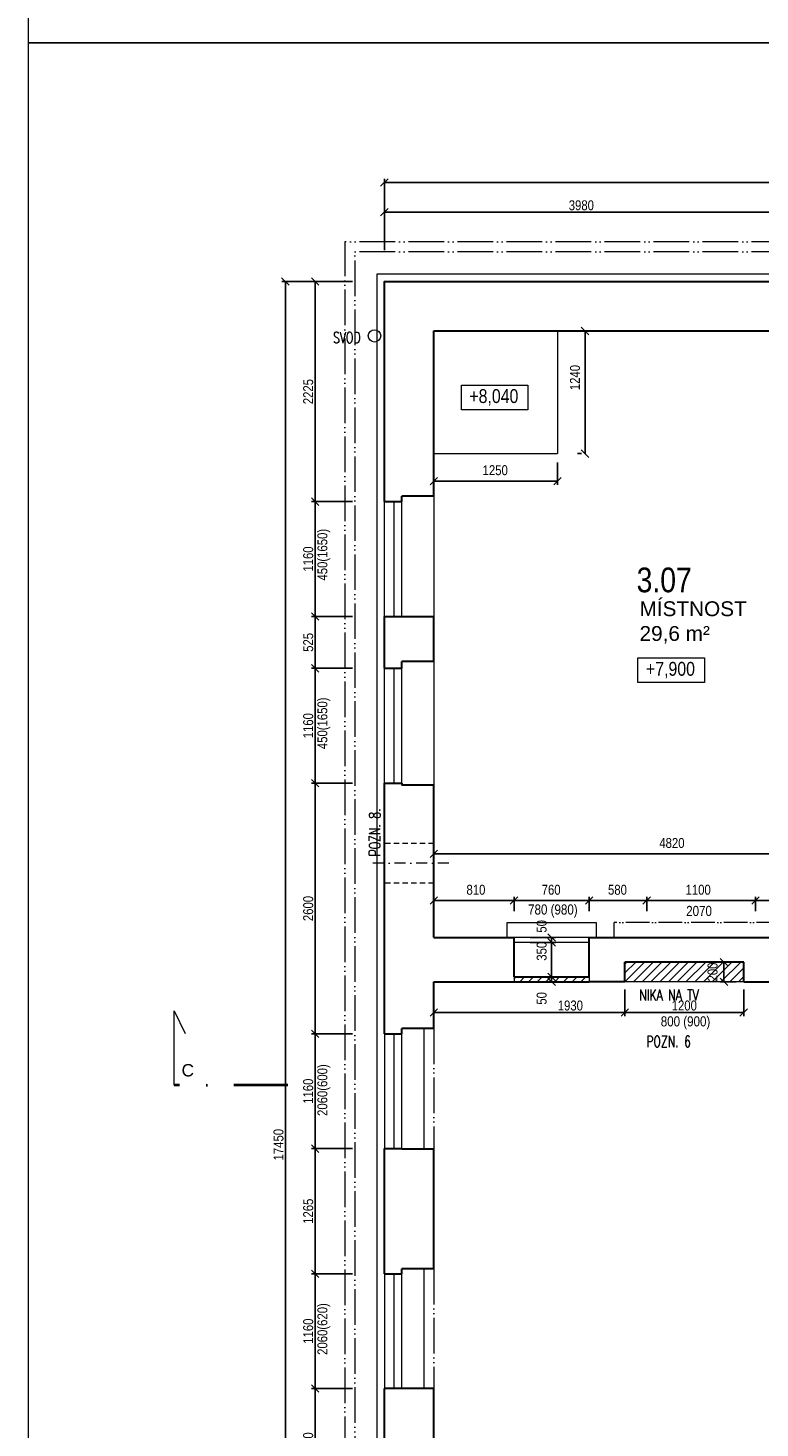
# Model space of a CAD drawing. Header units: millimetres. Extents: x -300958 to -108039, y 30118 to 292543.
# Tile 81 of 256: x -268233 to -260838, y 143231 to 157382. Entities that reach past the tile are written whole.
import ezdxf
from ezdxf.enums import TextEntityAlignment as Align

# ---------------------------------------------------------------- set-up
doc = ezdxf.new("R2010")
doc.units = ezdxf.units.MM
doc.header["$MEASUREMENT"] = 0
for name, pattern in [('ACAD_ISO05W100', [33, 24, -3, 0, -3, 0, -3]), ('DGN Style 2', [879.857395, 527.914437, -351.942958]), ('DGN Style 4', [1094.119168, 546.717885, -273.358943, 0.683397, -273.358943])]:
    doc.linetypes.add(name, pattern=pattern)
doc.layers.get('0').update_dxf_attribs({"lineweight": 13})
doc.layers.get('Defpoints').update_dxf_attribs({"color": 3, "lineweight": 13})
for name, color, linetype, lineweight in [('BOURÁNÍ', 40, 'Continuous', 13), ('dims', 7, 'Continuous', 9), ('legenda', 7, 'Continuous', 13), ('Materiály', 1, 'Continuous', 13), ('popis', 7, 'Continuous', 9), ('RAMECEK', 7, 'Continuous', 0), ('rez', 7, 'Continuous', 13), ('tenka', 7, 'Continuous', 13), ('texts', 3, 'Continuous', 30), ('výškové kóty', 7, 'Continuous', 13), ('walls', 7, 'Continuous', 13)]:
    doc.layers.add(name, color=color, linetype=linetype, lineweight=lineweight)
doc.styles.add('GENERATED_STYLE_8', font='arial.ttf')
doc.styles.get("Standard").update_dxf_attribs({"font": 'txt.shx'})
doc.styles.add('STYLE-0', font='ARIALN.TTF')
doc.styles.add('Style-Arial', font='arial.ttf')
doc.dimstyles.new('arch', dxfattribs={"dimscale": 50, "dimtxt": 2.5, "dimasz": 2.5, "dimexe": 1.25, "dimexo": 0.9, "dimtad": 1, "dimdec": 0, "dimtxsty": 'STYLE-0', "dimblk": 'ARCHTICK', "dimcen": 2.5, "dimadec": 0, "dimazin": 0, "dimtfac": 1, "dimtdec": 0, "dimtmove": 2, "dimatfit": 3, "dimldrblk": 'ARCHTICK', "dimfxl": 0, "dimarcsym": 0})

# ---------------------------------------------------------------- blocks, each defined once
blk = doc.blocks.new('*U49')
at = {"layer": 'RAMECEK', "linetype": 'Continuous', "lineweight": 0, "flags": 128}
blk.add_lwpolyline([(-15750, -11138), (15750, -11138), (15750, 11137), (-15750, 11137)], close=True, dxfattribs=at)
blk = doc.blocks.new('_ArchTick')
at = {"color": 0, "linetype": 'ByBlock', "flags": 128}
blk.add_lwpolyline([(-0.5, -0.5), (0.5, 0.5)], dxfattribs=at)
blk = doc.blocks.new('*D371')
at = {"layer": 'Defpoints', "color": 0, "linetype": 'Continuous'}
for p in [(-260883, 148562), (-261983, 148381), (-260883, 148381)]:
    blk.add_point(p, dxfattribs=at)
at = {"layer": 'dims', "color": 0, "linetype": 'Continuous', "lineweight": -2}
for p, q in [((-261983, 148456), (-261983, 148599)), ((-260883, 148456), (-260883, 148599)), ((-261983, 148562), (-260883, 148562))]:
    blk.add_line(p, q, dxfattribs=at)
at = {"layer": 'dims', "color": 0, "linetype": 'Continuous', "lineweight": -2, "xscale": 75, "yscale": 75, "zscale": 75, "rotation": 180}
blk.add_blockref('_ArchTick', (-261983, 148562), dxfattribs=at)
at = {"layer": 'dims', "color": 0, "linetype": 'Continuous', "lineweight": -2, "xscale": 75, "yscale": 75, "zscale": 75}
blk.add_blockref('_ArchTick', (-260883, 148562), dxfattribs=at)
at = {"layer": 'dims', "color": 0, "linetype": 'Continuous', "insert": (-261463, 148671), "char_height": 100, "attachment_point": 5, "style": 'STYLE-0'}
blk.add_mtext('1100', dxfattribs=at)
blk = doc.blocks.new('*D373')
at = {"layer": 'Defpoints', "color": 0, "linetype": 'Continuous'}
for p in [(-261983, 148562), (-262563, 148381), (-261983, 148381)]:
    blk.add_point(p, dxfattribs=at)
at = {"layer": 'dims', "color": 0, "linetype": 'Continuous', "lineweight": -2}
for p, q in [((-262563, 148456), (-262563, 148599)), ((-261983, 148456), (-261983, 148599)), ((-262563, 148562), (-261983, 148562))]:
    blk.add_line(p, q, dxfattribs=at)
at = {"layer": 'dims', "color": 0, "linetype": 'Continuous', "lineweight": -2, "xscale": 75, "yscale": 75, "zscale": 75, "rotation": 180}
blk.add_blockref('_ArchTick', (-262563, 148562), dxfattribs=at)
at = {"layer": 'dims', "color": 0, "linetype": 'Continuous', "lineweight": -2, "xscale": 75, "yscale": 75, "zscale": 75}
blk.add_blockref('_ArchTick', (-261983, 148562), dxfattribs=at)
at = {"layer": 'dims', "color": 0, "linetype": 'Continuous', "insert": (-262278, 148671), "char_height": 100, "attachment_point": 5, "style": 'STYLE-0'}
blk.add_mtext('580', dxfattribs=at)
blk = doc.blocks.new('*D374')
at = {"layer": 'Defpoints', "color": 0, "linetype": 'Continuous'}
for p in [(-262563, 148562), (-263323, 148381), (-262563, 148381)]:
    blk.add_point(p, dxfattribs=at)
at = {"layer": 'dims', "color": 0, "linetype": 'Continuous', "lineweight": -2}
for p, q in [((-263323, 148456), (-263323, 148599)), ((-262563, 148456), (-262563, 148599)), ((-263323, 148562), (-262563, 148562))]:
    blk.add_line(p, q, dxfattribs=at)
at = {"layer": 'dims', "color": 0, "linetype": 'Continuous', "lineweight": -2, "xscale": 75, "yscale": 75, "zscale": 75, "rotation": 180}
blk.add_blockref('_ArchTick', (-263323, 148562), dxfattribs=at)
at = {"layer": 'dims', "color": 0, "linetype": 'Continuous', "lineweight": -2, "xscale": 75, "yscale": 75, "zscale": 75}
blk.add_blockref('_ArchTick', (-262563, 148562), dxfattribs=at)
at = {"layer": 'dims', "color": 0, "linetype": 'Continuous', "insert": (-262948, 148671), "char_height": 100, "attachment_point": 5, "style": 'STYLE-0'}
blk.add_mtext('760', dxfattribs=at)
blk = doc.blocks.new('*D375')
at = {"layer": 'Defpoints', "color": 0, "linetype": 'Continuous'}
for p in [(-263323, 148562), (-264133, 148381), (-263323, 148381)]:
    blk.add_point(p, dxfattribs=at)
at = {"layer": 'dims', "color": 0, "linetype": 'Continuous', "lineweight": -2}
for p, q in [((-264133, 148456), (-264133, 148599)), ((-263323, 148456), (-263323, 148599)), ((-264133, 148562), (-263323, 148562))]:
    blk.add_line(p, q, dxfattribs=at)
at = {"layer": 'dims', "color": 0, "linetype": 'Continuous', "lineweight": -2, "xscale": 75, "yscale": 75, "zscale": 75, "rotation": 180}
blk.add_blockref('_ArchTick', (-264133, 148562), dxfattribs=at)
at = {"layer": 'dims', "color": 0, "linetype": 'Continuous', "lineweight": -2, "xscale": 75, "yscale": 75, "zscale": 75}
blk.add_blockref('_ArchTick', (-263323, 148562), dxfattribs=at)
at = {"layer": 'dims', "color": 0, "linetype": 'Continuous', "insert": (-263708, 148671), "char_height": 100, "attachment_point": 5, "style": 'STYLE-0'}
blk.add_mtext('810', dxfattribs=at)
blk = doc.blocks.new('*D376')
at = {"layer": 'Defpoints', "color": 0, "linetype": 'Continuous'}
for p in [(-259313, 148562), (-260883, 148381), (-259313, 148381)]:
    blk.add_point(p, dxfattribs=at)
at = {"layer": 'dims', "color": 0, "linetype": 'Continuous', "lineweight": -2}
for p, q in [((-260883, 148456), (-260883, 148599)), ((-259313, 148456), (-259313, 148599)), ((-260883, 148562), (-259313, 148562))]:
    blk.add_line(p, q, dxfattribs=at)
at = {"layer": 'dims', "color": 0, "linetype": 'Continuous', "lineweight": -2, "xscale": 75, "yscale": 75, "zscale": 75, "rotation": 180}
blk.add_blockref('_ArchTick', (-260883, 148562), dxfattribs=at)
at = {"layer": 'dims', "color": 0, "linetype": 'Continuous', "lineweight": -2, "xscale": 75, "yscale": 75, "zscale": 75}
blk.add_blockref('_ArchTick', (-259313, 148562), dxfattribs=at)
at = {"layer": 'dims', "color": 0, "linetype": 'Continuous', "insert": (-260103, 148671), "char_height": 100, "attachment_point": 5, "style": 'STYLE-0'}
blk.add_mtext('1570', dxfattribs=at)
blk = doc.blocks.new('*D395')
at = {"layer": 'Defpoints', "color": 0, "linetype": 'Continuous'}
for p in [(-259313, 149035), (-264133, 148854), (-259313, 148854)]:
    blk.add_point(p, dxfattribs=at)
at = {"layer": 'dims', "color": 0, "linetype": 'Continuous', "lineweight": -2}
for p, q in [((-264133, 148929), (-264133, 149072)), ((-264133, 149035), (-259313, 149035)), ((-259313, 148929), (-259313, 149072))]:
    blk.add_line(p, q, dxfattribs=at)
at = {"layer": 'dims', "color": 0, "linetype": 'Continuous', "lineweight": -2, "xscale": 75, "yscale": 75, "zscale": 75, "rotation": 180}
blk.add_blockref('_ArchTick', (-264133, 149035), dxfattribs=at)
at = {"layer": 'dims', "color": 0, "linetype": 'Continuous', "lineweight": -2, "xscale": 75, "yscale": 75, "zscale": 75}
blk.add_blockref('_ArchTick', (-259313, 149035), dxfattribs=at)
at = {"layer": 'dims', "color": 0, "linetype": 'Continuous', "insert": (-261728, 149144), "char_height": 100, "attachment_point": 5, "style": 'STYLE-0'}
blk.add_mtext('4820', dxfattribs=at)
blk = doc.blocks.new('*D397')
at = {"layer": 'Defpoints', "color": 0, "linetype": 'Continuous'}
for p in [(-264133, 153067), (-262883, 153067), (-262883, 152803)]:
    blk.add_point(p, dxfattribs=at)
at = {"layer": 'dims', "color": 0, "linetype": 'Continuous', "lineweight": -2}
for p, q in [((-264133, 152992), (-264133, 152766)), ((-262883, 152992), (-262883, 152766)), ((-264133, 152803), (-262883, 152803))]:
    blk.add_line(p, q, dxfattribs=at)
at = {"layer": 'dims', "color": 0, "linetype": 'Continuous', "lineweight": -2, "xscale": 75, "yscale": 75, "zscale": 75, "rotation": 180}
blk.add_blockref('_ArchTick', (-264133, 152803), dxfattribs=at)
at = {"layer": 'dims', "color": 0, "linetype": 'Continuous', "lineweight": -2, "xscale": 75, "yscale": 75, "zscale": 75}
blk.add_blockref('_ArchTick', (-262883, 152803), dxfattribs=at)
at = {"layer": 'dims', "color": 0, "linetype": 'Continuous', "insert": (-263513, 152912), "char_height": 100, "attachment_point": 5, "style": 'STYLE-0'}
blk.add_mtext('1250', dxfattribs=at)
blk = doc.blocks.new('*D406')
at = {"layer": 'Defpoints', "color": 0, "linetype": 'Continuous'}
for p in [(-262898, 154320), (-262606, 154320), (-262606, 153080)]:
    blk.add_point(p, dxfattribs=at)
at = {"layer": 'dims', "color": 0, "linetype": 'Continuous', "lineweight": -2}
for p, q in [((-262823, 154320), (-262568, 154320)), ((-262606, 153080), (-262606, 154320)), ((-262681, 153080), (-262643, 153080))]:
    blk.add_line(p, q, dxfattribs=at)
at = {"layer": 'dims', "color": 0, "linetype": 'Continuous', "lineweight": -2, "xscale": 75, "yscale": 75, "zscale": 75}
for p, rotation in [((-262606, 154320), 90), ((-262606, 153080), 270)]:
    blk.add_blockref('_ArchTick', p, dxfattribs=dict(at, rotation=rotation))
at = {"layer": 'dims', "color": 0, "linetype": 'Continuous', "insert": (-262707, 153849), "char_height": 100, "attachment_point": 5, "rotation": 90, "style": 'STYLE-0'}
blk.add_mtext('1240', dxfattribs=at)
blk = doc.blocks.new('*D439')
at = {"layer": 'Defpoints', "color": 0, "linetype": 'Continuous'}
for p in [(-263235, 147790), (-262943, 147790), (-262943, 147740)]:
    blk.add_point(p, dxfattribs=at)
at = {"layer": 'dims', "color": 0, "linetype": 'Continuous', "lineweight": -2}
for p, q in [((-263160, 147790), (-262905, 147790)), ((-262943, 147740), (-262943, 147790)), ((-263018, 147740), (-262980, 147740))]:
    blk.add_line(p, q, dxfattribs=at)
at = {"layer": 'dims', "color": 0, "linetype": 'Continuous', "lineweight": -2, "xscale": 75, "yscale": 75, "zscale": 75}
for p, rotation in [((-262943, 147790), 90), ((-262943, 147740), 270)]:
    blk.add_blockref('_ArchTick', p, dxfattribs=dict(at, rotation=rotation))
at = {"layer": 'dims', "color": 0, "linetype": 'Continuous', "insert": (-263044, 147574), "char_height": 100, "attachment_point": 5, "rotation": 90, "style": 'STYLE-0'}
blk.add_mtext('50', dxfattribs=at)
blk = doc.blocks.new('*D440')
at = {"layer": 'Defpoints', "color": 0, "linetype": 'Continuous'}
for p in [(-263235, 148190), (-262943, 148190), (-262943, 148140)]:
    blk.add_point(p, dxfattribs=at)
at = {"layer": 'dims', "color": 0, "linetype": 'Continuous', "lineweight": -2}
for p, q in [((-263160, 148190), (-262905, 148190)), ((-262943, 148140), (-262943, 148190)), ((-263018, 148140), (-262980, 148140))]:
    blk.add_line(p, q, dxfattribs=at)
at = {"layer": 'dims', "color": 0, "linetype": 'Continuous', "lineweight": -2, "xscale": 75, "yscale": 75, "zscale": 75}
for p, rotation in [((-262943, 148190), 90), ((-262943, 148140), 270)]:
    blk.add_blockref('_ArchTick', p, dxfattribs=dict(at, rotation=rotation))
at = {"layer": 'dims', "color": 0, "linetype": 'Continuous', "insert": (-263044, 148302), "char_height": 100, "attachment_point": 5, "rotation": 90, "style": 'STYLE-0'}
blk.add_mtext('50', dxfattribs=at)
blk = doc.blocks.new('*D441')
at = {"layer": 'Defpoints', "color": 0, "linetype": 'Continuous'}
for p in [(-263235, 148140), (-262943, 148140), (-262943, 147790)]:
    blk.add_point(p, dxfattribs=at)
at = {"layer": 'dims', "color": 0, "linetype": 'Continuous', "lineweight": -2}
for p, q in [((-263160, 148140), (-262905, 148140)), ((-262943, 147790), (-262943, 148140)), ((-263018, 147790), (-262980, 147790))]:
    blk.add_line(p, q, dxfattribs=at)
at = {"layer": 'dims', "color": 0, "linetype": 'Continuous', "lineweight": -2, "xscale": 75, "yscale": 75, "zscale": 75}
for p, rotation in [((-262943, 148140), 90), ((-262943, 147790), 270)]:
    blk.add_blockref('_ArchTick', p, dxfattribs=dict(at, rotation=rotation))
at = {"layer": 'dims', "color": 0, "linetype": 'Continuous', "insert": (-263044, 148050), "char_height": 100, "attachment_point": 5, "rotation": 90, "style": 'STYLE-0'}
blk.add_mtext('350', dxfattribs=at)
blk = doc.blocks.new('*D677')
at = {"layer": 'Defpoints', "color": 0, "linetype": 'Continuous'}
for p in [(-264879, 154820), (-265333, 152595), (-264879, 152595)]:
    blk.add_point(p, dxfattribs=at)
at = {"layer": 'dims', "color": 0, "linetype": 'Continuous', "lineweight": -2}
for p, q in [((-264954, 154820), (-265370, 154820)), ((-265333, 154820), (-265333, 152595)), ((-264954, 152595), (-265370, 152595))]:
    blk.add_line(p, q, dxfattribs=at)
at = {"layer": 'dims', "color": 0, "linetype": 'Continuous', "lineweight": -2, "xscale": 75, "yscale": 75, "zscale": 75}
for p, rotation in [((-265333, 154820), 90), ((-265333, 152595), 270)]:
    blk.add_blockref('_ArchTick', p, dxfattribs=dict(at, rotation=rotation))
at = {"layer": 'dims', "color": 0, "linetype": 'Continuous', "insert": (-265402, 153707), "char_height": 100, "attachment_point": 5, "rotation": 90, "style": 'STYLE-0'}
blk.add_mtext('2225', dxfattribs=at)
blk = doc.blocks.new('*D678')
at = {"layer": 'Defpoints', "color": 0, "linetype": 'Continuous'}
for p in [(-264879, 152595), (-265333, 151435), (-264879, 151435)]:
    blk.add_point(p, dxfattribs=at)
at = {"layer": 'dims', "color": 0, "linetype": 'Continuous', "lineweight": -2}
for p, q in [((-264954, 152595), (-265370, 152595)), ((-265333, 152595), (-265333, 151435)), ((-264954, 151435), (-265370, 151435))]:
    blk.add_line(p, q, dxfattribs=at)
at = {"layer": 'dims', "color": 0, "linetype": 'Continuous', "lineweight": -2, "xscale": 75, "yscale": 75, "zscale": 75}
for p, rotation in [((-265333, 152595), 90), ((-265333, 151435), 270)]:
    blk.add_blockref('_ArchTick', p, dxfattribs=dict(at, rotation=rotation))
at = {"layer": 'dims', "color": 0, "linetype": 'Continuous', "insert": (-265402, 152015), "char_height": 100, "attachment_point": 5, "rotation": 90, "style": 'STYLE-0'}
blk.add_mtext('1160', dxfattribs=at)
blk = doc.blocks.new('*D679')
at = {"layer": 'Defpoints', "color": 0, "linetype": 'Continuous'}
for p in [(-264879, 151435), (-265333, 150910), (-264879, 150910)]:
    blk.add_point(p, dxfattribs=at)
at = {"layer": 'dims', "color": 0, "linetype": 'Continuous', "lineweight": -2}
for p, q in [((-264954, 151435), (-265370, 151435)), ((-265333, 151435), (-265333, 150910)), ((-264954, 150910), (-265370, 150910))]:
    blk.add_line(p, q, dxfattribs=at)
at = {"layer": 'dims', "color": 0, "linetype": 'Continuous', "lineweight": -2, "xscale": 75, "yscale": 75, "zscale": 75}
for p, rotation in [((-265333, 151435), 90), ((-265333, 150910), 270)]:
    blk.add_blockref('_ArchTick', p, dxfattribs=dict(at, rotation=rotation))
at = {"layer": 'dims', "color": 0, "linetype": 'Continuous', "insert": (-265402, 151172), "char_height": 100, "attachment_point": 5, "rotation": 90, "style": 'STYLE-0'}
blk.add_mtext('525', dxfattribs=at)
blk = doc.blocks.new('*D680')
at = {"layer": 'Defpoints', "color": 0, "linetype": 'Continuous'}
for p in [(-264879, 150910), (-265333, 149750), (-264879, 149750)]:
    blk.add_point(p, dxfattribs=at)
at = {"layer": 'dims', "color": 0, "linetype": 'Continuous', "lineweight": -2}
for p, q in [((-264954, 150910), (-265370, 150910)), ((-265333, 150910), (-265333, 149750)), ((-264954, 149750), (-265370, 149750))]:
    blk.add_line(p, q, dxfattribs=at)
at = {"layer": 'dims', "color": 0, "linetype": 'Continuous', "lineweight": -2, "xscale": 75, "yscale": 75, "zscale": 75}
for p, rotation in [((-265333, 150910), 90), ((-265333, 149750), 270)]:
    blk.add_blockref('_ArchTick', p, dxfattribs=dict(at, rotation=rotation))
at = {"layer": 'dims', "color": 0, "linetype": 'Continuous', "insert": (-265402, 150330), "char_height": 100, "attachment_point": 5, "rotation": 90, "style": 'STYLE-0'}
blk.add_mtext('1160', dxfattribs=at)
blk = doc.blocks.new('*D681')
at = {"layer": 'Defpoints', "color": 0, "linetype": 'Continuous'}
for p in [(-264879, 149750), (-265333, 147215), (-264879, 147215)]:
    blk.add_point(p, dxfattribs=at)
at = {"layer": 'dims', "color": 0, "linetype": 'Continuous', "lineweight": -2}
for p, q in [((-264954, 149750), (-265370, 149750)), ((-265333, 149750), (-265333, 147215)), ((-264954, 147215), (-265370, 147215))]:
    blk.add_line(p, q, dxfattribs=at)
at = {"layer": 'dims', "color": 0, "linetype": 'Continuous', "lineweight": -2, "xscale": 75, "yscale": 75, "zscale": 75}
for p, rotation in [((-265333, 149750), 90), ((-265333, 147215), 270)]:
    blk.add_blockref('_ArchTick', p, dxfattribs=dict(at, rotation=rotation))
at = {"layer": 'dims', "color": 0, "linetype": 'Continuous', "insert": (-265402, 148482), "char_height": 100, "attachment_point": 5, "rotation": 90, "style": 'STYLE-0'}
blk.add_mtext('2600', dxfattribs=at)
blk = doc.blocks.new('*D682')
at = {"layer": 'Defpoints', "color": 0, "linetype": 'Continuous'}
for p in [(-264879, 147215), (-265333, 146055), (-264879, 146055)]:
    blk.add_point(p, dxfattribs=at)
at = {"layer": 'dims', "color": 0, "linetype": 'Continuous', "lineweight": -2}
for p, q in [((-264954, 147215), (-265370, 147215)), ((-265333, 147215), (-265333, 146055)), ((-264954, 146055), (-265370, 146055))]:
    blk.add_line(p, q, dxfattribs=at)
at = {"layer": 'dims', "color": 0, "linetype": 'Continuous', "lineweight": -2, "xscale": 75, "yscale": 75, "zscale": 75}
for p, rotation in [((-265333, 147215), 90), ((-265333, 146055), 270)]:
    blk.add_blockref('_ArchTick', p, dxfattribs=dict(at, rotation=rotation))
at = {"layer": 'dims', "color": 0, "linetype": 'Continuous', "insert": (-265402, 146635), "char_height": 100, "attachment_point": 5, "rotation": 90, "style": 'STYLE-0'}
blk.add_mtext('1160', dxfattribs=at)
blk = doc.blocks.new('*D683')
at = {"layer": 'Defpoints', "color": 0, "linetype": 'Continuous'}
for p in [(-264879, 146055), (-265333, 144790), (-264879, 144790)]:
    blk.add_point(p, dxfattribs=at)
at = {"layer": 'dims', "color": 0, "linetype": 'Continuous', "lineweight": -2}
for p, q in [((-264954, 146055), (-265370, 146055)), ((-265333, 146055), (-265333, 144790)), ((-264954, 144790), (-265370, 144790))]:
    blk.add_line(p, q, dxfattribs=at)
at = {"layer": 'dims', "color": 0, "linetype": 'Continuous', "lineweight": -2, "xscale": 75, "yscale": 75, "zscale": 75}
for p, rotation in [((-265333, 146055), 90), ((-265333, 144790), 270)]:
    blk.add_blockref('_ArchTick', p, dxfattribs=dict(at, rotation=rotation))
at = {"layer": 'dims', "color": 0, "linetype": 'Continuous', "insert": (-265402, 145422), "char_height": 100, "attachment_point": 5, "rotation": 90, "style": 'STYLE-0'}
blk.add_mtext('1265', dxfattribs=at)
blk = doc.blocks.new('*D684')
at = {"layer": 'Defpoints', "color": 0, "linetype": 'Continuous'}
for p in [(-264879, 144790), (-265333, 143630), (-264879, 143630)]:
    blk.add_point(p, dxfattribs=at)
at = {"layer": 'dims', "color": 0, "linetype": 'Continuous', "lineweight": -2}
for p, q in [((-264954, 144790), (-265370, 144790)), ((-265333, 144790), (-265333, 143630)), ((-264954, 143630), (-265370, 143630))]:
    blk.add_line(p, q, dxfattribs=at)
at = {"layer": 'dims', "color": 0, "linetype": 'Continuous', "lineweight": -2, "xscale": 75, "yscale": 75, "zscale": 75}
for p, rotation in [((-265333, 144790), 90), ((-265333, 143630), 270)]:
    blk.add_blockref('_ArchTick', p, dxfattribs=dict(at, rotation=rotation))
at = {"layer": 'dims', "color": 0, "linetype": 'Continuous', "insert": (-265402, 144210), "char_height": 100, "attachment_point": 5, "rotation": 90, "style": 'STYLE-0'}
blk.add_mtext('1160', dxfattribs=at)
blk = doc.blocks.new('*D685')
at = {"layer": 'Defpoints', "color": 0, "linetype": 'Continuous'}
for p in [(-264879, 143630), (-265333, 142490), (-264879, 142490)]:
    blk.add_point(p, dxfattribs=at)
at = {"layer": 'dims', "color": 0, "linetype": 'Continuous', "lineweight": -2}
for p, q in [((-264954, 143630), (-265370, 143630)), ((-265333, 143630), (-265333, 142490)), ((-264954, 142490), (-265370, 142490))]:
    blk.add_line(p, q, dxfattribs=at)
at = {"layer": 'dims', "color": 0, "linetype": 'Continuous', "lineweight": -2, "xscale": 75, "yscale": 75, "zscale": 75}
for p, rotation in [((-265333, 143630), 90), ((-265333, 142490), 270)]:
    blk.add_blockref('_ArchTick', p, dxfattribs=dict(at, rotation=rotation))
at = {"layer": 'dims', "color": 0, "linetype": 'Continuous', "insert": (-265402, 143060), "char_height": 100, "attachment_point": 5, "rotation": 90, "style": 'STYLE-0'}
blk.add_mtext('1140', dxfattribs=at)
blk = doc.blocks.new('*D690')
at = {"layer": 'Defpoints', "color": 0, "linetype": 'Continuous'}
for p in [(-264879, 154820), (-265633, 137370), (-264879, 137370)]:
    blk.add_point(p, dxfattribs=at)
at = {"layer": 'dims', "color": 0, "linetype": 'Continuous', "lineweight": -2}
for p, q in [((-264954, 154820), (-265670, 154820)), ((-265633, 154820), (-265633, 137370)), ((-264954, 137370), (-265670, 137370))]:
    blk.add_line(p, q, dxfattribs=at)
at = {"layer": 'dims', "color": 0, "linetype": 'Continuous', "lineweight": -2, "xscale": 75, "yscale": 75, "zscale": 75}
for p, rotation in [((-265633, 154820), 90), ((-265633, 137370), 270)]:
    blk.add_blockref('_ArchTick', p, dxfattribs=dict(at, rotation=rotation))
at = {"layer": 'dims', "color": 0, "linetype": 'Continuous', "insert": (-265702, 146095), "char_height": 100, "attachment_point": 5, "rotation": 90, "style": 'STYLE-0'}
blk.add_mtext('17450', dxfattribs=at)
blk = doc.blocks.new('*D699')
at = {"layer": 'Defpoints', "color": 0, "linetype": 'Continuous'}
for p in [(-260653, 155520), (-264633, 155061), (-260653, 155061)]:
    blk.add_point(p, dxfattribs=at)
at = {"layer": 'dims', "color": 0, "linetype": 'Continuous', "lineweight": -2}
for p, q in [((-264633, 155136), (-264633, 155557)), ((-260653, 155136), (-260653, 155557)), ((-264633, 155520), (-260653, 155520))]:
    blk.add_line(p, q, dxfattribs=at)
at = {"layer": 'dims', "color": 0, "linetype": 'Continuous', "lineweight": -2, "xscale": 75, "yscale": 75, "zscale": 75, "rotation": 180}
blk.add_blockref('_ArchTick', (-264633, 155520), dxfattribs=at)
at = {"layer": 'dims', "color": 0, "linetype": 'Continuous', "lineweight": -2, "xscale": 75, "yscale": 75, "zscale": 75}
blk.add_blockref('_ArchTick', (-260653, 155520), dxfattribs=at)
at = {"layer": 'dims', "color": 0, "linetype": 'Continuous', "insert": (-262643, 155590), "char_height": 100, "attachment_point": 5, "style": 'STYLE-0'}
blk.add_mtext('3980', dxfattribs=at)
blk = doc.blocks.new('*D703')
at = {"layer": 'Defpoints', "color": 0, "linetype": 'Continuous'}
for p in [(-248183, 155820), (-264633, 155061), (-248183, 155061)]:
    blk.add_point(p, dxfattribs=at)
at = {"layer": 'dims', "color": 0, "linetype": 'Continuous', "lineweight": -2}
for p, q in [((-264633, 155136), (-264633, 155857)), ((-264633, 155820), (-248183, 155820)), ((-248183, 155136), (-248183, 155857))]:
    blk.add_line(p, q, dxfattribs=at)
at = {"layer": 'dims', "color": 0, "linetype": 'Continuous', "lineweight": -2, "xscale": 75, "yscale": 75, "zscale": 75, "rotation": 180}
blk.add_blockref('_ArchTick', (-264633, 155820), dxfattribs=at)
at = {"layer": 'dims', "color": 0, "linetype": 'Continuous', "lineweight": -2, "xscale": 75, "yscale": 75, "zscale": 75}
blk.add_blockref('_ArchTick', (-248183, 155820), dxfattribs=at)
at = {"layer": 'dims', "color": 0, "linetype": 'Continuous', "insert": (-256408, 155890), "char_height": 100, "attachment_point": 5, "style": 'STYLE-0'}
blk.add_mtext('16450', dxfattribs=at)
blk = doc.blocks.new('*U48')
at = {"layer": 'rez', "linetype": 'DGN Style 4', "lineweight": 40}
blk.add_line((-376, 574), (-376, -574), dxfattribs=at)
at = {"layer": 'rez', "linetype": 'Continuous', "lineweight": 0, "flags": 128}
blk.add_lwpolyline([(-376, -574), (376, -574), (146, -464)], dxfattribs=at)
blk = doc.blocks.new('*D860')
at = {"layer": 'Defpoints', "color": 0, "linetype": 'Continuous'}
for p in [(-261202, 147940), (-261003, 147940), (-261003, 147740)]:
    blk.add_point(p, dxfattribs=at)
at = {"layer": 'dims', "color": 0, "linetype": 'Continuous', "lineweight": -2}
for p, q in [((-261078, 147940), (-261239, 147940)), ((-261202, 147740), (-261202, 147940)), ((-261078, 147740), (-261239, 147740))]:
    blk.add_line(p, q, dxfattribs=at)
at = {"layer": 'dims', "color": 0, "linetype": 'Continuous', "lineweight": -2, "xscale": 75, "yscale": 75, "zscale": 75}
for p, rotation in [((-261202, 147940), 90), ((-261202, 147740), 270)]:
    blk.add_blockref('_ArchTick', p, dxfattribs=dict(at, rotation=rotation))
at = {"layer": 'dims', "color": 0, "linetype": 'Continuous', "insert": (-261317, 147840), "char_height": 100, "attachment_point": 5, "rotation": 90, "style": 'STYLE-0'}
blk.add_mtext('200', dxfattribs=at)
blk = doc.blocks.new('*D861')
at = {"layer": 'Defpoints', "color": 0, "linetype": 'Continuous'}
for p in [(-262203, 147740), (-261003, 147740), (-261003, 147431)]:
    blk.add_point(p, dxfattribs=at)
at = {"layer": 'dims', "color": 0, "linetype": 'Continuous', "lineweight": -2}
for p, q in [((-262203, 147665), (-262203, 147394)), ((-261003, 147665), (-261003, 147394)), ((-262203, 147431), (-261003, 147431))]:
    blk.add_line(p, q, dxfattribs=at)
at = {"layer": 'dims', "color": 0, "linetype": 'Continuous', "lineweight": -2, "xscale": 75, "yscale": 75, "zscale": 75, "rotation": 180}
blk.add_blockref('_ArchTick', (-262203, 147431), dxfattribs=at)
at = {"layer": 'dims', "color": 0, "linetype": 'Continuous', "lineweight": -2, "xscale": 75, "yscale": 75, "zscale": 75}
blk.add_blockref('_ArchTick', (-261003, 147431), dxfattribs=at)
at = {"layer": 'dims', "color": 0, "linetype": 'Continuous', "insert": (-261603, 147501), "char_height": 100, "attachment_point": 5, "style": 'STYLE-0'}
blk.add_mtext('1200', dxfattribs=at)
blk = doc.blocks.new('*D862')
at = {"layer": 'Defpoints', "color": 0, "linetype": 'Continuous'}
for p in [(-264133, 147740), (-262203, 147740), (-262203, 147431)]:
    blk.add_point(p, dxfattribs=at)
at = {"layer": 'dims', "color": 0, "linetype": 'Continuous', "lineweight": -2}
for p, q in [((-264133, 147665), (-264133, 147394)), ((-262203, 147665), (-262203, 147394)), ((-264133, 147431), (-262203, 147431))]:
    blk.add_line(p, q, dxfattribs=at)
at = {"layer": 'dims', "color": 0, "linetype": 'Continuous', "lineweight": -2, "xscale": 75, "yscale": 75, "zscale": 75, "rotation": 180}
blk.add_blockref('_ArchTick', (-264133, 147431), dxfattribs=at)
at = {"layer": 'dims', "color": 0, "linetype": 'Continuous', "lineweight": -2, "xscale": 75, "yscale": 75, "zscale": 75}
blk.add_blockref('_ArchTick', (-262203, 147431), dxfattribs=at)
at = {"layer": 'dims', "color": 0, "linetype": 'Continuous', "insert": (-262754, 147501), "char_height": 100, "attachment_point": 5, "style": 'STYLE-0'}
blk.add_mtext('1930', dxfattribs=at)

msp = doc.modelspace()

# ---------------------------------------------------------------- hatches: boundary and pattern name
at = {"layer": 'BOURÁNÍ', "linetype": 'Continuous'}
h = msp.add_hatch(dxfattribs=at)
h.set_pattern_fill('ANSI31', color=256, scale=500, style=0)
h.paths.add_polyline_path([(-261002.6, 147740), (-261002.6, 147940), (-262202.6, 147940), (-262202.6, 147740)])
h.paths.add_polyline_path([(-261392.7, 147723.9), (-261392.7, 147956.1), (-261240.6, 147956.1), (-261240.6, 147723.9)], flags=9)
h = msp.add_hatch(dxfattribs=at)
h.set_pattern_fill('ANSI31', color=256, scale=500, style=0)
h.paths.add_polyline_path([(-263322.6, 147790), (-263322.6, 147740), (-262562.6, 147740), (-262562.6, 147790)])

# ---------------------------------------------------------------- linework, layer by layer
for p, q in [((-262882.6, 154320), (-262882.6, 153080)), ((-264132.6, 153080), (-262882.6, 153080)), ((-264532.6, 151435), (-264532.6, 152595)), ((-264457.6, 151435), (-264457.6, 152595)), ((-264532.6, 149750), (-264532.6, 150910)), ((-264457.6, 149750), (-264457.6, 150910)), ((-262562.6, 148190), (-263322.6, 148190)), ((-262562.6, 148140), (-263322.6, 148140)), ((-261002.6, 147740), (-262202.6, 147740)), ((-264532.6, 146055), (-264532.6, 147215)), ((-264457.6, 146055), (-264457.6, 147215)), ((-264532.6, 143630), (-264532.6, 144790)), ((-264457.6, 143630), (-264457.6, 144790))]:
    msp.add_line(p, q, dxfattribs=at)
at = {"layer": 'BOURÁNÍ', "linetype": 'Continuous', "lineweight": 30}
for p, q in [((-261002.6, 147940), (-262202.6, 147940)), ((-262202.6, 147740), (-262202.6, 147940)), ((-261002.6, 147740), (-261002.6, 147940)), ((-263322.6, 147790), (-262562.6, 147790)), ((-263322.6, 147740), (-262562.6, 147740))]:
    msp.add_line(p, q, dxfattribs=at)
at = {"layer": 'BOURÁNÍ', "linetype": 'Continuous', "flags": 128}
msp.add_lwpolyline([(-263392.6, 148190), (-263392.6, 148340), (-262492.6, 148340), (-262492.6, 148190)], dxfattribs=at)
at = {"layer": 'Materiály', "linetype": 'Continuous', "lineweight": 0}
for p, q in [((-263322.6, 147790), (-263322.6, 147740)), ((-262562.6, 147790), (-262562.6, 147740))]:
    msp.add_line(p, q, dxfattribs=at)
at = {"layer": 'tenka', "linetype": 'Continuous'}
for p, q in [((-264632.6, 151435), (-264632.6, 152595)), ((-264132.6, 152650), (-264132.6, 151430)), ((-264632.6, 149750), (-264632.6, 150910)), ((-264132.6, 150980), (-264132.6, 149730)), ((-263322.6, 147790), (-263322.6, 147740)), ((-262562.6, 147790), (-262562.6, 147740)), ((-264632.6, 147215), (-264632.6, 146055)), ((-264232.6, 147270), (-264232.6, 146050)), ((-264632.6, 144790), (-264632.6, 143630)), ((-264232.6, 144840), (-264232.6, 143630))]:
    msp.add_line(p, q, dxfattribs=at)
at = {"layer": 'tenka', "linetype": 'DGN Style 2', "ltscale": 0.1}
for p, q in [((-264132.6, 149140), (-264632.6, 149140)), ((-264132.6, 148740), (-264632.6, 148740))]:
    msp.add_line(p, q, dxfattribs=at)
at = {"layer": 'tenka', "linetype": 'DGN Style 4', "ltscale": 0.2}
msp.add_line((-263982.6, 148940), (-264782.6, 148940), dxfattribs=at)
at = {"layer": 'tenka', "linetype": 'ACAD_ISO05W100', "ltscale": 10}
for p in [(-259312.6, 148340), (-262312.6, 148190)]:
    msp.add_line(p, (-262312.6, 148340), dxfattribs=at)
at = {"layer": 'tenka', "linetype": 'ACAD_ISO05W100', "ltscale": 15}
for p, q in [((-264132.6, 147270), (-264132.6, 146050)), ((-264132.6, 144840), (-264132.6, 143630))]:
    msp.add_line(p, q, dxfattribs=at)
at = {"layer": 'tenka', "linetype": 'ACAD_ISO05W100', "ltscale": 15, "flags": 128}
for points in [[(-248182.6, 155220), (-265032.6, 155220), (-265032.6, 136970), (-256982.6, 136970), (-256982.6, 138140), (-248282.6, 138140)], [(-248182.6, 155120), (-264932.6, 155120), (-264932.6, 137070), (-257082.6, 137070), (-257082.6, 138240), (-248282.6, 138240)]]:
    msp.add_lwpolyline(points, dxfattribs=at)
at = {"layer": 'tenka', "linetype": 'Continuous', "flags": 128}
msp.add_lwpolyline([(-248182.6, 154895), (-264707.6, 154895), (-264707.6, 137295), (-257307.6, 137295), (-257307.6, 138465), (-248282.6, 138465)], dxfattribs=at)
at = {"layer": 'tenka', "linetype": 'Continuous'}
msp.add_circle((-264732.6, 154270), 62.5, dxfattribs=at)
at = {"layer": 'výškové kóty', "linetype": 'Continuous', "flags": 128}
for points in [[(-263854.7, 153772.7), (-263184, 153772.7), (-263184, 153523.2), (-263854.7, 153523.2)], [(-262070.8, 151015.7), (-261400.1, 151015.7), (-261400.1, 150766.2), (-262070.8, 150766.2)]]:
    msp.add_lwpolyline(points, close=True, dxfattribs=at)
at = {"layer": 'walls', "linetype": 'Continuous', "lineweight": 30}
for p, q in [((-264132.6, 152650), (-264132.6, 154320)), ((-264132.6, 154320), (-260732.6, 154320)), ((-264632.6, 152595), (-264457.6, 152595)), ((-264132.6, 152650), (-264457.6, 152650)), ((-264457.6, 152595), (-264457.6, 152650)), ((-264632.6, 150910), (-264632.6, 151435)), ((-264632.6, 151435), (-264457.6, 151435)), ((-264457.6, 151435), (-264457.6, 151430)), ((-264132.6, 151430), (-264457.6, 151430)), ((-264632.6, 150910), (-264457.6, 150910)), ((-264132.6, 150980), (-264457.6, 150980)), ((-264457.6, 150910), (-264457.6, 150980)), ((-264632.6, 149750), (-264457.6, 149750)), ((-264457.6, 149750), (-264457.6, 149730)), ((-264132.6, 149730), (-264457.6, 149730)), ((-264132.6, 148190), (-264132.6, 149730)), ((-264132.6, 148190), (-263322.6, 148190)), ((-263322.6, 147790), (-263322.6, 148190)), ((-262562.6, 147790), (-262562.6, 148190)), ((-262562.6, 148190), (-260502.6, 148190)), ((-264132.6, 147270), (-264132.6, 147740)), ((-264132.6, 147740), (-263322.6, 147740)), ((-262202.6, 147740), (-262562.6, 147740)), ((-261002.6, 147740), (-260502.6, 147740)), ((-264632.6, 147215), (-264457.6, 147215)), ((-264132.6, 147270), (-264457.6, 147270)), ((-264457.6, 147215), (-264457.6, 147270)), ((-264632.6, 146055), (-264457.6, 146055)), ((-264457.6, 146055), (-264457.6, 146050)), ((-264132.6, 146050), (-264457.6, 146050)), ((-264632.6, 144790), (-264457.6, 144790)), ((-264132.6, 144840), (-264457.6, 144840)), ((-264457.6, 144790), (-264457.6, 144840)), ((-264132.6, 143630), (-264632.6, 143630))]:
    msp.add_line(p, q, dxfattribs=at)
at = {"layer": 'walls', "linetype": 'Continuous', "lineweight": 30, "flags": 128}
for points in [[(-264632.6, 152595), (-264632.6, 154820), (-263032.6, 154820)], [(-263032.6, 154820), (-260652.6, 154820)], [(-264132.6, 150980), (-264132.6, 151430)], [(-264632.6, 147215), (-264632.6, 149750)], [(-264632.6, 144790), (-264632.6, 146055)], [(-264132.6, 144840), (-264132.6, 146050)], [(-264132.6, 144860), (-264132.6, 145940)], [(-264632.6, 142420), (-264632.6, 143630)], [(-264132.6, 142490), (-264132.6, 143630)]]:
    msp.add_lwpolyline(points, dxfattribs=at)

# ---------------------------------------------------------------- block references
at = {"layer": 'RAMECEK', "linetype": 'Continuous', "lineweight": 0}
for p in [(-252482.6, 168370), (-252482.6, 146095)]:
    msp.add_blockref('*U49', p, dxfattribs=at)
at = {"layer": 'rez', "linetype": 'DGN Style 4', "lineweight": 40, "xscale": -1, "rotation": 270}
msp.add_blockref('*U48', (-266181.5, 147071.1), dxfattribs=at)

# ---------------------------------------------------------------- texts
at = {"layer": 'dims', "linetype": 'Continuous', "style": 'STYLE-0'}
for s, p in [('450(1650)', (-265258.9, 152058.3)), ('450(1650)', (-265258.9, 150354)), ('2060(600)', (-265258.9, 146646.6)), ('2060(620)', (-265258.9, 144231.4))]:
    msp.add_text(s, height=100, rotation=90, dxfattribs=at).set_placement(p, align=Align.MIDDLE_CENTER)
at = {"layer": 'dims', "linetype": 'Continuous', "char_height": 102, "attachment_point": 5, "line_spacing_factor": 0.72871, "style": 'STYLE-0'}
for s, insert in [('780 (980)', (-262930.6, 148456.8)), ('2070', (-261453.9, 148456.8)), ('800 (900)', (-261590.6, 147326.2))]:
    msp.add_mtext(s, dxfattribs=dict(at, insert=insert))
at = {"layer": 'legenda', "linetype": 'Continuous', "lineweight": 0, "insert": (-264729.9, 149009.3), "char_height": 112, "attachment_point": 4, "rotation": 90.00116, "line_spacing_factor": 0.765173, "style": 'Style-Arial'}
msp.add_mtext('\\Fromans.shx;\\H1.000000x;\\W0.714290;POZN. 8.', dxfattribs=at)
at = {"layer": 'popis', "linetype": 'Continuous', "char_height": 112, "attachment_point": 4, "rotation": 0.00116, "line_spacing_factor": 0.765173, "style": 'Style-Arial'}
for s, insert in [('{\\Fromans|c238;\\W0.71429;SVOD}', (-265151.7, 154253.1)), ('{\\Fromans|c238;\\W0.71429;NIKA NA\\Fromans|c0; T\\Fromans|c238;V}', (-262057.6, 147607.8)), ('{\\Fromans|c238;\\W0.7143;POZN. 6}', (-261986.2, 147138))]:
    msp.add_mtext(s, dxfattribs=dict(at, insert=insert))
at = {"layer": 'popis', "linetype": 'Continuous', "insert": (-262055, 151587.3), "char_height": 150, "width": 1303.837, "attachment_point": 1, "style": 'GENERATED_STYLE_8'}
msp.add_mtext('\\A1;MÍSTNOST \\P29,6 m²', dxfattribs=at)
at = {"layer": 'rez', "linetype": 'Continuous', "lineweight": 0, "insert": (-266681.6, 146783), "char_height": 125, "width": 252.757, "attachment_point": 7, "style": 'GENERATED_STYLE_8'}
msp.add_mtext('C', dxfattribs=at)
at = {"layer": 'texts', "linetype": 'Continuous', "lineweight": 0, "insert": (-261805.9, 151801.7), "char_height": 250, "width": 788.673, "attachment_point": 5}
msp.add_mtext('\\fArial Narrow|b0|i0|c238|p39;3.07', dxfattribs=at)
at = {"layer": 'výškové kóty', "linetype": 'Continuous', "char_height": 140, "width": 1046.843, "attachment_point": 1, "style": 'STYLE-0'}
for s, insert in [('+8,040', (-263774.2, 153731.8)), ('+7,900', (-261990.3, 150974.8))]:
    msp.add_mtext(s, dxfattribs=dict(at, insert=insert))

# ---------------------------------------------------------------- dimensions: what is measured, and where the dimension line sits
at = {"layer": 'dims', "linetype": 'Continuous'}
for base, p1, p2, picture, middle in [((-248182.6, 155820), (-264632.6, 155061.4), (-248182.6, 155061.4), '*D703', (-256407.6, 155889.8)), ((-260652.6, 155520), (-264632.6, 155061.4), (-260652.6, 155061.4), '*D699', (-262642.6, 155589.8)), ((-261002.6, 147431.2), (-262202.6, 147740), (-261002.6, 147740), '*D861', (-261602.6, 147501))]:
    dim = msp.add_linear_dim(base=base, p1=p1, p2=p2, dimstyle='arch', override={"dimtxt": 2, "dimasz": 1.5, "dimexe": 0.75, "dimexo": 1.5, "dimgap": 0.375, "dimcen": 0.05}, dxfattribs=at)
    dim.commit()
    dim.dimension.update_dxf_attribs({"geometry": picture, "text_midpoint": middle})
for base, p1, p2, picture, middle in [((-265632.6, 137370), (-264878.7, 154820), (-264878.7, 137370), '*D690', (-265702.4, 146095)), ((-265332.6, 152595), (-264878.7, 154820), (-264878.7, 152595), '*D677', (-265402.4, 153707.5)), ((-265332.6, 151435), (-264878.7, 152595), (-264878.7, 151435), '*D678', (-265402.4, 152015)), ((-265332.6, 150910), (-264878.7, 151435), (-264878.7, 150910), '*D679', (-265402.4, 151172.5)), ((-265332.6, 149750), (-264878.7, 150910), (-264878.7, 149750), '*D680', (-265402.4, 150330)), ((-265332.6, 146055), (-264878.7, 147215), (-264878.7, 146055), '*D682', (-265402.4, 146635)), ((-265332.6, 144790), (-264878.7, 146055), (-264878.7, 144790), '*D683', (-265402.4, 145422.5)), ((-265332.6, 143630), (-264878.7, 144790), (-264878.7, 143630), '*D684', (-265402.4, 144210)), ((-265332.6, 142490), (-264878.7, 143630), (-264878.7, 142490), '*D685', (-265402.4, 143060))]:
    dim = msp.add_linear_dim(base=base, p1=p1, p2=p2, angle=270, dimstyle='arch', override={"dimtxt": 2, "dimasz": 1.5, "dimexe": 0.75, "dimexo": 1.5, "dimgap": 0.375, "dimcen": 0.05}, dxfattribs=at)
    dim.commit()
    dim.dimension.update_dxf_attribs({"geometry": picture, "text_midpoint": middle})
for base, p1, p2, override, picture, middle in [((-262605.9, 154320), (-262605.9, 153080), (-262897.8, 154320), {"dimtxt": 2, "dimasz": 1.5, "dimexe": 0.75, "dimexo": 1.5, "dimgap": 1, "dimcen": 0.05}, '*D406', (-262706.9, 153849.2)), ((-262942.6, 148190), (-262942.6, 148140), (-263234.5, 148190), {"dimtxt": 2, "dimasz": 1.5, "dimexe": 0.75, "dimexo": 1.5, "dimgap": 0.375, "dimcen": 0.05}, '*D440', (-263043.6, 148301.9)), ((-262942.6, 148140), (-262942.6, 147790), (-263234.5, 148140), {"dimtxt": 2, "dimasz": 1.5, "dimexe": 0.75, "dimexo": 1.5, "dimgap": 0.375, "dimcen": 0.05}, '*D441', (-263043.6, 148050.5)), ((-261201.8, 147940), (-261002.6, 147740), (-261002.6, 147940), {"dimtxt": 2, "dimasz": 1.5, "dimexe": 0.75, "dimexo": 1.5, "dimgap": 0.375, "dimcen": 0.05}, '*D860', (-261316.6, 147840)), ((-262942.6, 147790), (-262942.6, 147740), (-263234.5, 147790), {"dimtxt": 2, "dimasz": 1.5, "dimexe": 0.75, "dimexo": 1.5, "dimgap": 0.375, "dimcen": 0.05}, '*D439', (-263043.6, 147573.6))]:
    dim = msp.add_linear_dim(base=base, p1=p1, p2=p2, angle=90, dimstyle='arch', override=override, dxfattribs=at)
    dim.commit()
    dim.dimension.update_dxf_attribs({"geometry": picture, "text_midpoint": middle, "dimtype": 160})
for base, p1, p2, override, picture, middle in [((-262882.6, 152803.1), (-264132.6, 153067.4), (-262882.6, 153067.4), {"dimtxt": 2, "dimasz": 1.5, "dimexe": 0.75, "dimexo": 1.5, "dimgap": 1, "dimcen": 0.05}, '*D397', (-263513.2, 152912.5)), ((-259312.6, 149034.6), (-264132.6, 148854.1), (-259312.6, 148854.1), {"dimtxt": 2, "dimasz": 1.5, "dimexe": 0.75, "dimexo": 1.5, "dimgap": 0.375, "dimcen": 0.05}, '*D395', (-261728.2, 149144)), ((-263322.6, 148561.8), (-264132.6, 148381.3), (-263322.6, 148381.3), {"dimtxt": 2, "dimasz": 1.5, "dimexe": 0.75, "dimexo": 1.5, "dimgap": 0.375, "dimcen": 0.05}, '*D375', (-263708.2, 148671.2)), ((-262562.6, 148561.8), (-263322.6, 148381.3), (-262562.6, 148381.3), {"dimtxt": 2, "dimasz": 1.5, "dimexe": 0.75, "dimexo": 1.5, "dimgap": 0.375, "dimcen": 0.05}, '*D374', (-262948.2, 148671.2)), ((-261982.6, 148561.8), (-262562.6, 148381.3), (-261982.6, 148381.3), {"dimtxt": 2, "dimasz": 1.5, "dimexe": 0.75, "dimexo": 1.5, "dimgap": 0.375, "dimcen": 0.05}, '*D373', (-262278.2, 148671.2)), ((-260882.6, 148561.8), (-261982.6, 148381.3), (-260882.6, 148381.3), {"dimtxt": 2, "dimasz": 1.5, "dimexe": 0.75, "dimexo": 1.5, "dimgap": 0.375, "dimcen": 0.05}, '*D371', (-261463.2, 148671.2)), ((-259312.6, 148561.8), (-260882.6, 148381.3), (-259312.6, 148381.3), {"dimtxt": 2, "dimasz": 1.5, "dimexe": 0.75, "dimexo": 1.5, "dimgap": 0.375, "dimcen": 0.05}, '*D376', (-260103.2, 148671.2)), ((-262202.6, 147431.2), (-264132.6, 147740), (-262202.6, 147740), {"dimtxt": 2, "dimasz": 1.5, "dimexe": 0.75, "dimexo": 1.5, "dimgap": 0.375, "dimcen": 0.05}, '*D862', (-262754.3, 147501))]:
    dim = msp.add_linear_dim(base=base, p1=p1, p2=p2, dimstyle='arch', override=override, dxfattribs=at)
    dim.commit()
    dim.dimension.update_dxf_attribs({"geometry": picture, "text_midpoint": middle, "dimtype": 160})
dim = msp.add_linear_dim(base=(-265332.6, 147215), p1=(-264878.7, 149750), p2=(-264878.7, 147215), angle=270, text='2600', dimstyle='arch', override={"dimtxt": 2, "dimasz": 1.5, "dimexe": 0.75, "dimexo": 1.5, "dimgap": 0.375, "dimcen": 0.05}, dxfattribs=at)
dim.commit()
dim.dimension.update_dxf_attribs({"geometry": '*D681', "text_midpoint": (-265402.4, 148482.5)})

doc.saveas('drawing.dxf')
